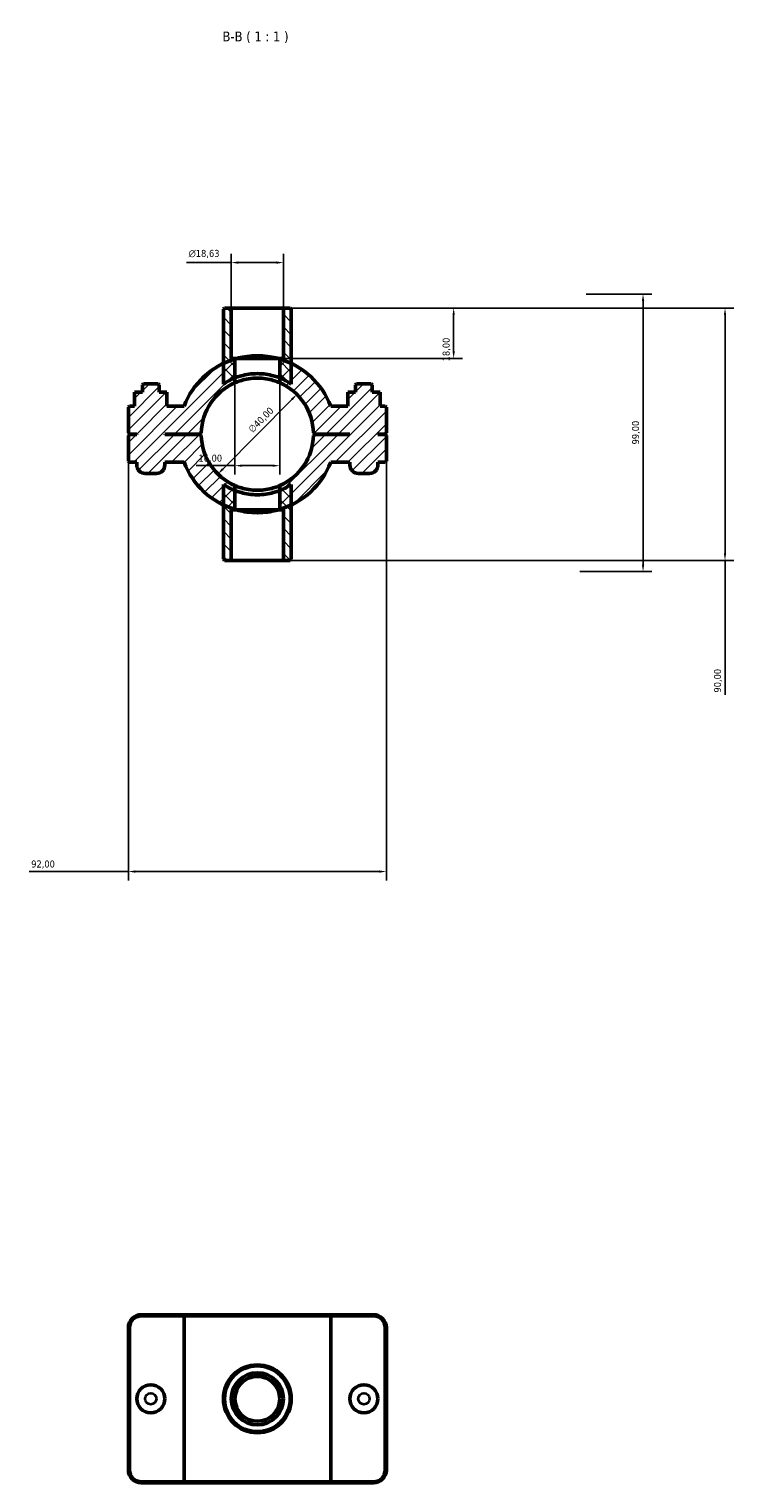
# Model space of a CAD drawing. Header units: millimetres. Extents: x 0 to 902, y -124 to 1184.
# Tile 4 of 4: x 345 to 596, y 665 to 1184. Entities that reach past the tile are written whole.
import ezdxf

# ---------------------------------------------------------------- set-up
doc = ezdxf.new("R2010")
doc.units = ezdxf.units.MM
for name, color, linetype, lineweight in [('Dimension (ISO)', 7, 'Continuous', 25), ('Hatch (ISO)', 7, 'Continuous', 18), ('Symbol (ISO)', 7, 'Continuous', 25), ('Visible (ISO)', 7, 'Continuous', 50), ('Visible Narrow (ISO)', 7, 'Continuous', 35)]:
    doc.layers.add(name, color=color, linetype=linetype, lineweight=lineweight)
doc.styles.add('Label Text (ISO)', font='tahoma.ttf')
doc.styles.add('Note Text (ISO)', font='tahoma.ttf')
doc.dimstyles.new('Default (ISO)', dxfattribs={"dimtxt": 2.5, "dimasz": 2.5, "dimexe": 3.175, "dimexo": 0, "dimgap": 0.762, "dimtad": 1, "dimrnd": 1e-08, "dimzin": 0, "dimtxsty": 'Note Text (ISO)', "dimcen": 0.09, "dimdle": 10, "dimclrd": 256, "dimclre": 256, "dimclrt": 232, "dimazin": 0, "dimtfac": 1.40208, "dimtmove": 0, "dimatfit": 3, "dimfxl": 1, "dimtolj": 1, "dimtzin": 0, "dimlwd": -1, "dimlwe": -1, "dimarcsym": 0})

# ---------------------------------------------------------------- blocks, each defined once
blk = doc.blocks.new('*D7')
at = {"layer": 'Defpoints', "color": 0, "transparency": 16777216}
for p in [(435.85, 1084.06), (434.53, 1066.06), (496.54, 1066.06)]:
    blk.add_point(p, dxfattribs=at)
at = {"layer": 'Dimension (ISO)', "transparency": 16777216}
for p, q in [((435.85, 1084.06), (499.72, 1084.06)), ((496.54, 1081.56), (496.54, 1068.56)), ((434.53, 1066.06), (499.72, 1066.06))]:
    blk.add_line(p, q, dxfattribs=at)
for points in [[(496.13, 1081.56), (496.96, 1081.56), (496.54, 1084.06)], [(496.13, 1068.56), (496.96, 1068.56), (496.54, 1066.06)]]:
    blk.add_solid(points, dxfattribs=at)
at = {"layer": 'Dimension (ISO)', "color": 232, "true_color": 0xca0064, "transparency": 16777216, "insert": (492.6, 1065.05), "char_height": 2.5, "attachment_point": 1, "rotation": 90, "style": 'Note Text (ISO)'}
blk.add_mtext('\\A1;18,00', dxfattribs=at)
blk = doc.blocks.new('*D8')
at = {"layer": 'Defpoints', "color": 0, "transparency": 16777216}
for p in [(417.22, 1100.27), (417.22, 1084.06), (435.85, 1084.06)]:
    blk.add_point(p, dxfattribs=at)
at = {"layer": 'Dimension (ISO)', "transparency": 16777216}
for p, q in [((417.22, 1100.27), (401.23, 1100.27)), ((417.22, 1084.06), (417.22, 1103.45)), ((433.35, 1100.27), (419.72, 1100.27)), ((435.85, 1084.06), (435.85, 1103.45))]:
    blk.add_line(p, q, dxfattribs=at)
for points in [[(419.72, 1100.69), (419.72, 1099.86), (417.22, 1100.27)], [(433.35, 1100.69), (433.35, 1099.86), (435.85, 1100.27)]]:
    blk.add_solid(points, dxfattribs=at)
at = {"layer": 'Dimension (ISO)', "color": 232, "true_color": 0xca0064, "transparency": 16777216, "insert": (401.99, 1104.8), "char_height": 2.5, "attachment_point": 1, "style": 'Note Text (ISO)'}
blk.add_mtext('\\A1;\\fAIGDT|b0|i0;\\H2.5000;\\ln\\fTahoma|b0|i0;\\H2.5000;18,63', dxfattribs=at)
blk = doc.blocks.new('*D9')
at = {"layer": 'Defpoints', "color": 0, "transparency": 16777216}
for p in [(440.61, 1053.27), (412.45, 1024.84)]:
    blk.add_point(p, dxfattribs=at)
at = {"layer": 'Dimension (ISO)', "transparency": 16777216}
blk.add_line((414.21, 1026.62), (438.85, 1051.49), dxfattribs=at)
blk.add_arc((426.53, 1039.06), 20.01, 36.1716, 66.4282, dxfattribs=at)
for points in [[(438.56, 1051.78), (439.15, 1051.2), (440.61, 1053.27)], [(413.91, 1026.91), (414.51, 1026.33), (412.45, 1024.84)]]:
    blk.add_solid(points, dxfattribs=at)
at = {"layer": 'Dimension (ISO)', "color": 232, "true_color": 0xca0064, "transparency": 16777216, "insert": (423.03, 1041.17), "char_height": 2.5, "attachment_point": 1, "rotation": 45.265, "style": 'Note Text (ISO)'}
blk.add_mtext('\\A1;∅40,00', dxfattribs=at)
blk = doc.blocks.new('*D10')
at = {"layer": 'Defpoints', "color": 0, "transparency": 16777216}
for p in [(543.85, 1089.06), (541.53, 990.06), (564.08, 990.06)]:
    blk.add_point(p, dxfattribs=at)
at = {"layer": 'Dimension (ISO)', "transparency": 16777216}
for p, q in [((543.85, 1089.06), (567.26, 1089.06)), ((564.08, 1086.56), (564.08, 992.56)), ((541.53, 990.06), (567.26, 990.06))]:
    blk.add_line(p, q, dxfattribs=at)
for points in [[(563.66, 1086.56), (564.5, 1086.56), (564.08, 1089.06)], [(563.66, 992.56), (564.5, 992.56), (564.08, 990.06)]]:
    blk.add_solid(points, dxfattribs=at)
at = {"layer": 'Dimension (ISO)', "color": 232, "true_color": 0xca0064, "transparency": 16777216, "insert": (560.15, 1035.41), "char_height": 2.5, "attachment_point": 1, "rotation": 90, "style": 'Note Text (ISO)'}
blk.add_mtext('\\A1;99,00', dxfattribs=at)
blk = doc.blocks.new('*D11')
at = {"layer": 'Defpoints', "color": 0, "transparency": 16777216}
for p in [(418.53, 1059.12), (434.53, 1059.12), (418.53, 1027.84)]:
    blk.add_point(p, dxfattribs=at)
at = {"layer": 'Dimension (ISO)', "transparency": 16777216}
for p, q in [((418.53, 1059.12), (418.53, 1024.66)), ((434.53, 1059.12), (434.53, 1024.66)), ((418.53, 1027.84), (404.75, 1027.84)), ((432.03, 1027.84), (421.03, 1027.84))]:
    blk.add_line(p, q, dxfattribs=at)
for points in [[(421.03, 1028.25), (421.03, 1027.42), (418.53, 1027.84)], [(432.03, 1028.25), (432.03, 1027.42), (434.53, 1027.84)]]:
    blk.add_solid(points, dxfattribs=at)
at = {"layer": 'Dimension (ISO)', "color": 232, "true_color": 0xca0064, "transparency": 16777216, "insert": (405.52, 1031.77), "char_height": 2.5, "attachment_point": 1, "style": 'Note Text (ISO)'}
blk.add_mtext('\\A1;16,00', dxfattribs=at)
blk = doc.blocks.new('*D12')
at = {"layer": 'Defpoints', "color": 0, "transparency": 16777216}
for p in [(435.85, 1084.06), (435.85, 994.06), (593.32, 994.06)]:
    blk.add_point(p, dxfattribs=at)
at = {"layer": 'Dimension (ISO)', "transparency": 16777216}
for p, q in [((435.85, 1084.06), (596.49, 1084.06)), ((593.32, 1081.56), (593.32, 996.56)), ((435.85, 994.06), (596.49, 994.06)), ((593.32, 994.06), (593.32, 946.15))]:
    blk.add_line(p, q, dxfattribs=at)
for points in [[(592.9, 1081.56), (593.73, 1081.56), (593.32, 1084.06)], [(592.9, 996.56), (593.73, 996.56), (593.32, 994.06)]]:
    blk.add_solid(points, dxfattribs=at)
at = {"layer": 'Dimension (ISO)', "color": 232, "true_color": 0xca0064, "transparency": 16777216, "insert": (589.38, 946.91), "char_height": 2.5, "attachment_point": 1, "rotation": 90, "style": 'Note Text (ISO)'}
blk.add_mtext('\\A1;90,00', dxfattribs=at)
blk = doc.blocks.new('*D13')
at = {"layer": 'Defpoints', "color": 0, "transparency": 16777216}
for p in [(380.53, 1039.51), (472.53, 1039.51), (380.53, 883.07)]:
    blk.add_point(p, dxfattribs=at)
at = {"layer": 'Dimension (ISO)', "transparency": 16777216}
for p, q in [((380.53, 1039.51), (380.53, 879.9)), ((472.53, 1039.51), (472.53, 879.9)), ((380.53, 883.07), (345.12, 883.07)), ((470.03, 883.07), (383.03, 883.07))]:
    blk.add_line(p, q, dxfattribs=at)
for points in [[(383.03, 883.49), (383.03, 882.65), (380.53, 883.07)], [(470.03, 883.49), (470.03, 882.65), (472.53, 883.07)]]:
    blk.add_solid(points, dxfattribs=at)
at = {"layer": 'Dimension (ISO)', "color": 232, "true_color": 0xca0064, "transparency": 16777216, "insert": (345.88, 887.01), "char_height": 2.5, "attachment_point": 1, "style": 'Note Text (ISO)'}
blk.add_mtext('\\A1;92,00', dxfattribs=at)

msp = doc.modelspace()

# ---------------------------------------------------------------- hatches: boundary and pattern name
at = {"layer": 'Hatch (ISO)'}
h = msp.add_hatch(dxfattribs=at)
h.set_pattern_fill('ANSI31', color=256, scale=25.4, angle=90.00021, style=0)
h.set_pattern_definition([(135.0002, (0, 0), (-2.245056, -2.245072), [])])
edge = h.paths.add_edge_path()
edge.add_line((417.216, 1066.061), (417.216, 1084.061))
edge.add_line((417.216, 1084.061), (414.821, 1084.061))
edge.add_line((414.821, 1084.061), (414.421, 1083.661))
edge.add_line((414.421, 1083.661), (414.421, 1064.306))
edge.add_line((414.421, 1064.306), (414.421, 1056.947))
edge.add_ellipse((426.531, 1039.061), major_axis=(-12.11, 17.886), ratio=1, start_angle=347.63735, end_angle=360, ccw=False)
edge.add_line((418.531, 1059.125), (418.531, 1066.061))
edge.add_line((418.531, 1066.061), (417.216, 1066.061))
edge = h.paths.add_edge_path()
edge.add_line((435.847, 1084.061), (435.847, 1066.061))
edge.add_line((435.847, 1066.061), (434.531, 1066.061))
edge.add_line((434.531, 1066.061), (434.531, 1059.125))
edge.add_ellipse((426.531, 1039.061), major_axis=(8, 20.064), ratio=1, start_angle=347.63735, end_angle=360, ccw=False)
edge.add_line((438.641, 1056.947), (438.641, 1064.306))
edge.add_line((438.641, 1064.306), (438.641, 1083.661))
edge.add_line((438.641, 1083.661), (438.241, 1084.061))
edge.add_line((438.241, 1084.061), (435.847, 1084.061))
edge = h.paths.add_edge_path()
edge.add_line((418.531, 1012.061), (418.531, 1018.997))
edge.add_ellipse((426.531, 1039.061), major_axis=(-8, -20.064), ratio=1, start_angle=347.63735, end_angle=360, ccw=False)
edge.add_line((414.421, 1021.175), (414.421, 1013.815))
edge.add_line((414.421, 1013.815), (414.421, 994.461))
edge.add_line((414.421, 994.461), (414.821, 994.061))
edge.add_line((414.821, 994.061), (417.216, 994.061))
edge.add_line((417.216, 994.061), (417.216, 1012.061))
edge.add_line((417.216, 1012.061), (418.531, 1012.061))
edge = h.paths.add_edge_path()
edge.add_line((434.531, 1018.997), (434.531, 1012.061))
edge.add_line((434.531, 1012.061), (435.847, 1012.061))
edge.add_line((435.847, 1012.061), (435.847, 994.061))
edge.add_line((435.847, 994.061), (438.241, 994.061))
edge.add_line((438.241, 994.061), (438.641, 994.461))
edge.add_line((438.641, 994.461), (438.641, 1013.815))
edge.add_line((438.641, 1013.815), (438.641, 1021.175))
edge.add_ellipse((426.531, 1039.061), major_axis=(12.11, -17.886), ratio=1, start_angle=347.63735, end_angle=360, ccw=False)
h = msp.add_hatch(dxfattribs=at)
h.set_pattern_fill('ANSI31', color=256, scale=25.4, style=0)
h.set_pattern_definition([(45, (0, 0), (-2.245064, 2.245064), [])])
edge = h.paths.add_edge_path()
edge.add_line((472.131, 1039.111), (472.531, 1039.511))
edge.add_line((472.531, 1039.511), (472.531, 1048.661))
edge.add_line((472.531, 1048.661), (472.131, 1049.061))
edge.add_line((472.131, 1049.061), (470.287, 1049.061))
edge.add_line((470.287, 1049.061), (470.287, 1054.061))
edge.add_line((470.287, 1054.061), (467.531, 1054.061))
edge.add_line((467.531, 1054.061), (467.531, 1056.661))
edge.add_line((467.531, 1056.661), (467.131, 1057.061))
edge.add_line((467.131, 1057.061), (461.931, 1057.061))
edge.add_line((461.931, 1057.061), (461.531, 1056.661))
edge.add_line((461.531, 1056.661), (461.531, 1054.061))
edge.add_line((461.531, 1054.061), (458.775, 1054.061))
edge.add_line((458.775, 1054.061), (458.775, 1049.061))
edge.add_line((458.775, 1049.061), (452.685, 1049.061))
edge.add_ellipse((426.531, 1039.061), major_axis=(26.153, 10), ratio=1, start_angle=0, end_angle=43.44851)
edge.add_ellipse((426.531, 1039.061), major_axis=(12.11, 25.246), ratio=1, start_angle=0, end_angle=9.02511)
edge.add_line((434.531, 1065.894), (434.531, 1057.391))
edge.add_ellipse((426.531, 1039.061), major_axis=(8, 18.33), ratio=1, start_angle=294.86735, end_angle=360, ccw=False)
edge.add_line((446.526, 1039.511), (446.931, 1039.111))
edge.add_line((446.931, 1039.111), (459.531, 1039.111))
edge.add_line((459.531, 1039.111), (459.531, 1039.011))
edge.add_line((459.531, 1039.011), (446.931, 1039.011))
edge.add_line((446.931, 1039.011), (446.526, 1038.611))
edge.add_ellipse((426.531, 1039.061), major_axis=(19.995, -0.45), ratio=1, start_angle=294.86735, end_angle=360, ccw=False)
edge.add_line((434.531, 1020.73), (434.531, 1012.228))
edge.add_ellipse((426.531, 1039.061), major_axis=(8, -26.833), ratio=1, start_angle=0, end_angle=9.02511)
edge.add_ellipse((426.531, 1039.061), major_axis=(12.11, -25.246), ratio=1, start_angle=0, end_angle=43.44851)
edge.add_line((452.685, 1029.061), (459.531, 1029.061))
edge.add_line((459.531, 1029.061), (459.531, 1028.061))
edge.add_ellipse((462.531, 1028.061), major_axis=(-3, 0), ratio=1, start_angle=0, end_angle=90)
edge.add_line((462.531, 1025.061), (466.531, 1025.061))
edge.add_ellipse((466.531, 1028.061), major_axis=(0, -3), ratio=1, start_angle=0, end_angle=90)
edge.add_line((469.531, 1028.061), (469.531, 1029.061))
edge.add_line((469.531, 1029.061), (472.131, 1029.061))
edge.add_line((472.131, 1029.061), (472.531, 1029.461))
edge.add_line((472.531, 1029.461), (472.531, 1038.611))
edge.add_line((472.531, 1038.611), (472.131, 1039.011))
edge.add_line((472.131, 1039.011), (469.531, 1039.011))
edge.add_line((469.531, 1039.011), (469.531, 1039.111))
edge.add_line((469.531, 1039.111), (472.131, 1039.111))
edge = h.paths.add_edge_path()
edge.add_line((380.531, 1039.511), (380.931, 1039.111))
edge.add_line((380.931, 1039.111), (383.531, 1039.111))
edge.add_line((383.531, 1039.111), (383.531, 1039.011))
edge.add_line((383.531, 1039.011), (380.931, 1039.011))
edge.add_line((380.931, 1039.011), (380.531, 1038.611))
edge.add_line((380.531, 1038.611), (380.531, 1029.461))
edge.add_line((380.531, 1029.461), (380.931, 1029.061))
edge.add_line((380.931, 1029.061), (383.531, 1029.061))
edge.add_line((383.531, 1029.061), (383.531, 1028.061))
edge.add_ellipse((386.531, 1028.061), major_axis=(-3, 0), ratio=1, start_angle=0, end_angle=90)
edge.add_line((386.531, 1025.061), (390.531, 1025.061))
edge.add_ellipse((390.531, 1028.061), major_axis=(0, -3), ratio=1, start_angle=0, end_angle=90)
edge.add_line((393.531, 1028.061), (393.531, 1029.061))
edge.add_line((393.531, 1029.061), (400.378, 1029.061))
edge.add_ellipse((426.531, 1039.061), major_axis=(-26.153, -10), ratio=1, start_angle=0, end_angle=43.44851)
edge.add_ellipse((426.531, 1039.061), major_axis=(-12.11, -25.246), ratio=1, start_angle=0, end_angle=9.02511)
edge.add_line((418.531, 1012.228), (418.531, 1020.73))
edge.add_ellipse((426.531, 1039.061), major_axis=(-8, -18.33), ratio=1, start_angle=294.86735, end_angle=360, ccw=False)
edge.add_line((406.536, 1038.611), (406.131, 1039.011))
edge.add_line((406.131, 1039.011), (393.531, 1039.011))
edge.add_line((393.531, 1039.011), (393.531, 1039.111))
edge.add_line((393.531, 1039.111), (406.131, 1039.111))
edge.add_line((406.131, 1039.111), (406.536, 1039.511))
edge.add_ellipse((426.531, 1039.061), major_axis=(-19.995, 0.45), ratio=1, start_angle=294.86735, end_angle=360, ccw=False)
edge.add_line((418.531, 1057.391), (418.531, 1065.894))
edge.add_ellipse((426.531, 1039.061), major_axis=(-8, 26.833), ratio=1, start_angle=0, end_angle=9.02511)
edge.add_ellipse((426.531, 1039.061), major_axis=(-12.11, 25.246), ratio=1, start_angle=0, end_angle=43.44851)
edge.add_line((400.378, 1049.061), (394.287, 1049.061))
edge.add_line((394.287, 1049.061), (394.287, 1054.061))
edge.add_line((394.287, 1054.061), (391.531, 1054.061))
edge.add_line((391.531, 1054.061), (391.531, 1056.661))
edge.add_line((391.531, 1056.661), (391.131, 1057.061))
edge.add_line((391.131, 1057.061), (385.931, 1057.061))
edge.add_line((385.931, 1057.061), (385.531, 1056.661))
edge.add_line((385.531, 1056.661), (385.531, 1054.061))
edge.add_line((385.531, 1054.061), (382.775, 1054.061))
edge.add_line((382.775, 1054.061), (382.775, 1049.061))
edge.add_line((382.775, 1049.061), (380.931, 1049.061))
edge.add_line((380.931, 1049.061), (380.531, 1048.661))
edge.add_line((380.531, 1048.661), (380.531, 1039.511))

# ---------------------------------------------------------------- linework, layer by layer
at = {"layer": 'Visible (ISO)'}
for p, q in [((414.821, 1084.061), (414.421, 1083.661)), ((417.216, 1084.061), (414.821, 1084.061)), ((417.216, 1066.061), (417.216, 1084.061)), ((417.216, 1084.061), (435.847, 1084.061)), ((435.847, 1084.061), (435.847, 1066.061)), ((438.241, 1084.061), (435.847, 1084.061)), ((438.641, 1083.661), (438.241, 1084.061)), ((414.421, 1083.661), (414.421, 1056.947)), ((438.641, 1056.947), (438.641, 1083.661)), ((418.531, 1066.061), (417.216, 1066.061)), ((418.531, 1059.125), (418.531, 1066.061)), ((418.531, 1066.061), (434.531, 1066.061)), ((418.531, 1057.391), (418.531, 1065.894)), ((419.115, 1066.061), (433.947, 1066.061)), ((435.847, 1066.061), (434.531, 1066.061)), ((434.531, 1066.061), (434.531, 1059.125)), ((434.531, 1065.894), (434.531, 1057.391)), ((385.531, 1054.061), (382.775, 1054.061)), ((382.775, 1054.061), (382.775, 1049.061)), ((385.931, 1057.061), (385.531, 1056.661)), ((385.531, 1056.661), (385.531, 1054.061)), ((391.131, 1057.061), (385.931, 1057.061)), ((391.531, 1056.661), (391.131, 1057.061)), ((391.531, 1054.061), (391.531, 1056.661)), ((394.287, 1054.061), (391.531, 1054.061)), ((394.287, 1049.061), (394.287, 1054.061)), ((394.287, 1054.061), (394.305, 1054.061)), ((394.305, 1049.061), (394.305, 1054.061)), ((458.775, 1054.061), (458.758, 1054.061)), ((458.758, 1049.061), (458.758, 1054.061)), ((461.531, 1054.061), (458.775, 1054.061)), ((458.775, 1054.061), (458.775, 1049.061)), ((461.931, 1057.061), (461.531, 1056.661)), ((461.531, 1056.661), (461.531, 1054.061)), ((467.131, 1057.061), (461.931, 1057.061)), ((467.531, 1056.661), (467.131, 1057.061)), ((467.531, 1054.061), (467.531, 1056.661)), ((470.287, 1054.061), (467.531, 1054.061)), ((470.287, 1049.061), (470.287, 1054.061)), ((380.931, 1049.061), (380.531, 1048.661)), ((380.531, 1048.661), (380.531, 1039.511)), ((382.775, 1049.061), (380.931, 1049.061)), ((400.378, 1049.061), (394.287, 1049.061)), ((458.775, 1049.061), (452.685, 1049.061)), ((472.131, 1049.061), (470.287, 1049.061)), ((472.531, 1048.661), (472.131, 1049.061)), ((472.531, 1039.511), (472.531, 1048.661)), ((380.531, 1039.511), (380.931, 1039.111)), ((380.931, 1039.011), (380.531, 1038.611)), ((380.531, 1038.611), (380.531, 1029.461)), ((380.931, 1039.111), (383.531, 1039.111)), ((383.531, 1039.011), (380.931, 1039.011)), ((383.531, 1039.111), (383.531, 1039.011)), ((393.531, 1039.011), (393.531, 1039.111)), ((393.531, 1039.111), (406.131, 1039.111)), ((406.131, 1039.011), (393.531, 1039.011)), ((406.131, 1039.111), (406.536, 1039.511)), ((406.536, 1038.611), (406.131, 1039.011)), ((446.526, 1039.511), (446.931, 1039.111)), ((446.931, 1039.011), (446.526, 1038.611)), ((446.931, 1039.111), (459.531, 1039.111)), ((459.531, 1039.011), (446.931, 1039.011)), ((459.531, 1039.111), (459.531, 1039.011)), ((469.531, 1039.011), (469.531, 1039.111)), ((469.531, 1039.111), (472.131, 1039.111)), ((472.131, 1039.011), (469.531, 1039.011)), ((472.131, 1039.111), (472.531, 1039.511)), ((472.531, 1038.611), (472.131, 1039.011)), ((472.531, 1029.461), (472.531, 1038.611)), ((380.531, 1029.461), (380.931, 1029.061)), ((380.931, 1029.061), (383.531, 1029.061)), ((383.531, 1029.061), (383.531, 1028.061)), ((393.531, 1028.061), (393.531, 1029.061)), ((393.531, 1029.061), (400.378, 1029.061)), ((452.685, 1029.061), (459.531, 1029.061)), ((459.531, 1029.061), (459.531, 1028.061)), ((469.531, 1028.061), (469.531, 1029.061)), ((469.531, 1029.061), (472.131, 1029.061)), ((472.131, 1029.061), (472.531, 1029.461)), ((386.531, 1025.061), (390.531, 1025.061)), ((462.531, 1025.061), (466.531, 1025.061)), ((414.421, 1021.175), (414.421, 994.461)), ((418.531, 1012.228), (418.531, 1020.73)), ((418.531, 1012.061), (418.531, 1018.997)), ((434.531, 1020.73), (434.531, 1012.228)), ((434.531, 1018.997), (434.531, 1012.061)), ((438.641, 994.461), (438.641, 1021.175)), ((417.216, 994.061), (417.216, 1012.061)), ((417.216, 1012.061), (418.531, 1012.061)), ((434.531, 1012.061), (418.531, 1012.061)), ((433.947, 1012.061), (419.115, 1012.061)), ((434.531, 1012.061), (435.847, 1012.061)), ((435.847, 1012.061), (435.847, 994.061)), ((414.421, 994.461), (414.821, 994.061)), ((414.821, 994.061), (417.216, 994.061)), ((435.847, 994.061), (417.216, 994.061)), ((435.847, 994.061), (438.241, 994.061)), ((438.241, 994.061), (438.641, 994.461)), ((400.655, 725.001), (385.131, 725.001)), ((385.131, 724.601), (400.378, 724.601)), ((452.685, 724.601), (400.378, 724.601)), ((400.378, 665.401), (400.378, 724.601)), ((400.655, 725.001), (452.408, 725.001)), ((467.931, 725.001), (452.408, 725.001)), ((452.685, 724.601), (467.931, 724.601)), ((452.685, 665.401), (452.685, 724.601)), ((380.531, 720.401), (380.531, 669.601)), ((380.931, 669.601), (380.931, 720.401)), ((472.131, 720.401), (472.131, 669.601)), ((472.531, 669.601), (472.531, 720.401)), ((419.115, 698.001), (419.115, 700.638)), ((433.947, 700.638), (433.947, 698.001)), ((419.115, 689.364), (419.115, 692.001)), ((433.947, 692.001), (433.947, 689.364)), ((400.378, 665.401), (385.131, 665.401)), ((385.131, 665.001), (400.655, 665.001)), ((400.378, 665.401), (452.685, 665.401)), ((452.408, 665.001), (400.655, 665.001)), ((452.408, 665.001), (467.931, 665.001)), ((467.931, 665.401), (452.685, 665.401))]:
    msp.add_line(p, q, dxfattribs=at)
for centre, radius in [((426.531, 695.001), 12.11), ((426.531, 695.001), 11.71), ((426.531, 695.001), 9.316), ((426.531, 695.001), 8), ((388.531, 695.001), 5), ((464.531, 695.001), 5)]:
    msp.add_circle(centre, radius, dxfattribs=at)
for centre, radius, start, end in [((426.531, 1039.061), 28, 106.60155, 159.07517), ((426.531, 1039.061), 28, 20.92483, 73.39845), ((426.531, 1039.061), 21.6, 111.73846, 124.10111), ((426.531, 1039.061), 21.6, 55.89889, 68.26154), ((426.531, 1039.061), 20, 113.57818, 178.71083), ((426.531, 1039.061), 20, 1.28917, 66.42182), ((426.531, 1039.061), 20, 181.28917, 246.42182), ((426.531, 1039.061), 20, 293.57818, 358.71083), ((386.531, 1028.061), 3, 180, 270), ((390.531, 1028.061), 3, 270, 0), ((426.531, 1039.061), 28, 200.92483, 253.39845), ((426.531, 1039.061), 28, 286.60155, 339.07517), ((462.531, 1028.061), 3, 180, 270), ((466.531, 1028.061), 3, 270, 0), ((426.531, 1039.061), 21.6, 235.89889, 248.26154), ((426.531, 1039.061), 21.6, 291.73846, 304.10111), ((385.131, 720.401), 4.6, 90, 180), ((385.131, 720.401), 4.2, 90, 180), ((467.931, 720.401), 4.6, 0, 90), ((467.931, 720.401), 4.2, 0, 90), ((426.531, 695.001), 8, 22.02431, 157.97569), ((426.531, 695.001), 8, 202.02431, 337.97569), ((385.131, 669.601), 4.6, 180, 270), ((385.131, 669.601), 4.2, 180, 270), ((467.931, 669.601), 4.6, 270, 0), ((467.931, 669.601), 4.2, 270, 0)]:
    msp.add_arc(centre, radius, start, end, dxfattribs=at)
for points in [[(418.531, 1065.894), (418.531, 1065.894), (418.725, 1065.953), (419.115, 1066.061)], [(433.947, 1066.061), (434.338, 1065.953), (434.531, 1065.894), (434.531, 1065.894)], [(419.115, 1012.061), (418.725, 1012.168), (418.531, 1012.228), (418.531, 1012.228)], [(434.531, 1012.228), (434.531, 1012.228), (434.338, 1012.168), (433.947, 1012.061)], [(400.655, 725.001), (400.562, 724.868), (400.47, 724.734), (400.378, 724.601)], [(452.408, 725.001), (452.5, 724.868), (452.593, 724.734), (452.685, 724.601)], [(400.655, 665.001), (400.562, 665.134), (400.47, 665.267), (400.378, 665.401)], [(452.408, 665.001), (452.5, 665.134), (452.593, 665.267), (452.685, 665.401)]]:
    msp.add_open_spline(points, degree=3, dxfattribs=at)
for points, knots in [([(419.115, 1066.061), (419.374, 1066.132), (419.653, 1066.204), (420.766, 1066.474), (421.808, 1066.684), (424.1, 1066.979), (425.352, 1067.061), (427.71, 1067.061), (428.962, 1066.979), (431.255, 1066.684), (432.296, 1066.474), (433.409, 1066.204), (433.688, 1066.132), (433.947, 1066.061)], [3.413188, 3.413188, 3.413188, 3.413188, 3.5385371, 3.5385371, 3.8922931, 3.8922931, 4.2460491, 4.2460491, 4.5998051, 4.5998051, 4.9535611, 4.9535611, 5.0789102, 5.0789102, 5.0789102, 5.0789102]), ([(418.531, 1059.125), (418.531, 1059.125), (418.736, 1059.21), (419.555, 1059.508), (420.169, 1059.715), (421.579, 1060.098), (422.472, 1060.299), (424.441, 1060.582), (425.517, 1060.661), (427.546, 1060.661), (428.622, 1060.582), (430.59, 1060.299), (431.483, 1060.098), (432.893, 1059.715), (433.507, 1059.508), (434.326, 1059.21), (434.531, 1059.125), (434.531, 1059.125)], [0, 0, 0, 0, 0.3046284, 0.3046284, 0.6092567, 0.6092567, 0.9136639, 0.9136639, 1.2180711, 1.2180711, 1.5224782, 1.5224782, 1.8268854, 1.8268854, 2.1315138, 2.1315138, 2.4361421, 2.4361421, 2.4361421, 2.4361421]), ([(434.531, 1057.391), (434.531, 1057.391), (434.326, 1057.485), (433.506, 1057.81), (432.892, 1058.036), (431.484, 1058.452), (430.592, 1058.669), (428.624, 1058.976), (427.548, 1059.061), (425.515, 1059.061), (424.438, 1058.976), (422.47, 1058.669), (421.578, 1058.452), (420.17, 1058.036), (419.557, 1057.81), (418.737, 1057.485), (418.531, 1057.391), (418.531, 1057.391)], [0, 0, 0, 0, 0.3052461, 0.3052461, 0.6104923, 0.6104923, 0.9154296, 0.9154296, 1.2203669, 1.2203669, 1.5253043, 1.5253043, 1.8302416, 1.8302416, 2.1354877, 2.1354877, 2.4407339, 2.4407339, 2.4407339, 2.4407339]), ([(418.531, 1020.73), (418.531, 1020.73), (418.737, 1020.637), (419.557, 1020.311), (420.17, 1020.085), (421.578, 1019.67), (422.47, 1019.452), (424.438, 1019.146), (425.515, 1019.061), (427.548, 1019.061), (428.624, 1019.146), (430.592, 1019.452), (431.484, 1019.67), (432.892, 1020.085), (433.506, 1020.311), (434.326, 1020.637), (434.531, 1020.73), (434.531, 1020.73)], [0, 0, 0, 0, 0.3052461, 0.3052461, 0.6104923, 0.6104923, 0.9154296, 0.9154296, 1.2203669, 1.2203669, 1.5253043, 1.5253043, 1.8302416, 1.8302416, 2.1354877, 2.1354877, 2.4407339, 2.4407339, 2.4407339, 2.4407339]), ([(418.531, 1018.997), (418.531, 1018.997), (418.736, 1018.912), (419.555, 1018.614), (420.169, 1018.406), (421.579, 1018.023), (422.472, 1017.822), (424.441, 1017.539), (425.517, 1017.461), (427.546, 1017.461), (428.622, 1017.539), (430.59, 1017.822), (431.483, 1018.023), (432.893, 1018.406), (433.507, 1018.614), (434.326, 1018.912), (434.531, 1018.997), (434.531, 1018.997)], [2.4361421, 2.4361421, 2.4361421, 2.4361421, 2.7407705, 2.7407705, 3.0453988, 3.0453988, 3.349806, 3.349806, 3.6542132, 3.6542132, 3.9586204, 3.9586204, 4.2630275, 4.2630275, 4.5676559, 4.5676559, 4.8722842, 4.8722842, 4.8722842, 4.8722842]), ([(433.947, 1012.061), (433.688, 1011.99), (433.409, 1011.917), (432.296, 1011.648), (431.255, 1011.438), (428.962, 1011.143), (427.71, 1011.061), (425.352, 1011.061), (424.1, 1011.143), (421.808, 1011.438), (420.766, 1011.648), (419.653, 1011.917), (419.374, 1011.99), (419.115, 1012.061)], [3.413188, 3.413188, 3.413188, 3.413188, 3.5385371, 3.5385371, 3.8922931, 3.8922931, 4.2460491, 4.2460491, 4.5998051, 4.5998051, 4.9535611, 4.9535611, 5.0789102, 5.0789102, 5.0789102, 5.0789102])]:
    msp.add_open_spline(points, degree=3, knots=knots, dxfattribs=at)
at = {"layer": 'Visible Narrow (ISO)'}
for p, q in [((385.131, 724.621), (385.131, 724.981)), ((467.931, 724.621), (467.931, 724.981)), ((380.911, 720.401), (380.551, 720.401)), ((472.151, 720.401), (472.511, 720.401)), ((380.911, 669.601), (380.551, 669.601)), ((472.151, 669.601), (472.511, 669.601)), ((385.131, 665.381), (385.131, 665.021)), ((467.931, 665.381), (467.931, 665.021))]:
    msp.add_line(p, q, dxfattribs=at)
for centre in [(388.531, 695.001), (464.531, 695.001)]:
    msp.add_circle(centre, 2, dxfattribs=at)

# ---------------------------------------------------------------- texts
at = {"layer": 'Symbol (ISO)', "insert": (414.092, 1178.561), "char_height": 3.5, "attachment_point": 7, "style": 'Label Text (ISO)'}
msp.add_mtext('B-B ( 1 : 1 )', dxfattribs=at)

# ---------------------------------------------------------------- dimensions: what is measured, and where the dimension line sits
at = {"layer": 'Dimension (ISO)'}
dim = msp.add_linear_dim(base=(417.216, 1100.274), p1=(435.847, 1084.061), p2=(417.216, 1084.061), angle=180, text='\\fAIGDT|b0|i0;\\H2.5000;\\ln\\fTahoma|b0|i0;\\H2.5000;<>', dimstyle='Default (ISO)', override={"dimdec": 2, "dimtp": 0, "dimtm": 0, "dimtdec": 2, "dimtofl": 0, "dimatfit": 2}, dxfattribs=at)
dim.commit()
dim.dimension.update_dxf_attribs({"geometry": '*D8', "text_midpoint": (407.519, 1100.274), "dimtype": 160})
for base, p1, p2, angle, override, picture, middle in [((564.08, 990.061), (543.848, 1089.061), (541.531, 990.061), 270, {"dimdec": 2, "dimtp": 0, "dimtm": 0, "dimtdec": 2, "dimtofl": 0, "dimatfit": 1}, '*D10', (564.08, 1039.561)), ((496.545, 1066.061), (435.847, 1084.061), (434.531, 1066.061), 90, {"dimdec": 2, "dimtp": 0, "dimtm": 0, "dimtdec": 2, "dimtofl": 0, "dimatfit": 1}, '*D7', (496.545, 1069.061)), ((593.315, 994.061), (435.847, 1084.061), (435.847, 994.061), 90, {"dimdec": 2, "dimtp": 0, "dimtm": 0, "dimtdec": 2, "dimtofl": 0, "dimatfit": 2}, '*D12', (593.315, 951.061))]:
    dim = msp.add_linear_dim(base=base, p1=p1, p2=p2, angle=angle, dimstyle='Default (ISO)', override=override, dxfattribs=at)
    dim.commit()
    dim.dimension.update_dxf_attribs({"geometry": picture, "text_midpoint": middle, "dimtype": 160})
for base, p1, p2, picture, middle in [((418.531, 1027.838), (434.531, 1059.125), (418.531, 1059.125), '*D11', (409.531, 1027.838)), ((380.531, 883.071), (472.531, 1039.511), (380.531, 1039.511), '*D13', (350.031, 883.071))]:
    dim = msp.add_linear_dim(base=base, p1=p1, p2=p2, dimstyle='Default (ISO)', override={"dimdec": 2, "dimtp": 0, "dimtm": 0, "dimtdec": 2, "dimtofl": 0, "dimatfit": 2}, dxfattribs=at)
    dim.commit()
    dim.dimension.update_dxf_attribs({"geometry": picture, "text_midpoint": middle, "dimtype": 160})
dim = msp.add_diameter_dim_2p(p1=(412.451, 1024.844), p2=(440.611, 1053.266), dimstyle='Default (ISO)', override={"dimdec": 2, "dimlfac": 0.999746, "dimtp": 0, "dimtm": 0, "dimtdec": 2, "dimatfit": 2}, dxfattribs=at)
dim.commit()
dim.dimension.update_dxf_attribs({"geometry": '*D9', "text_midpoint": (429.72, 1042.273), "dimtype": 163})

doc.saveas('drawing.dxf')
